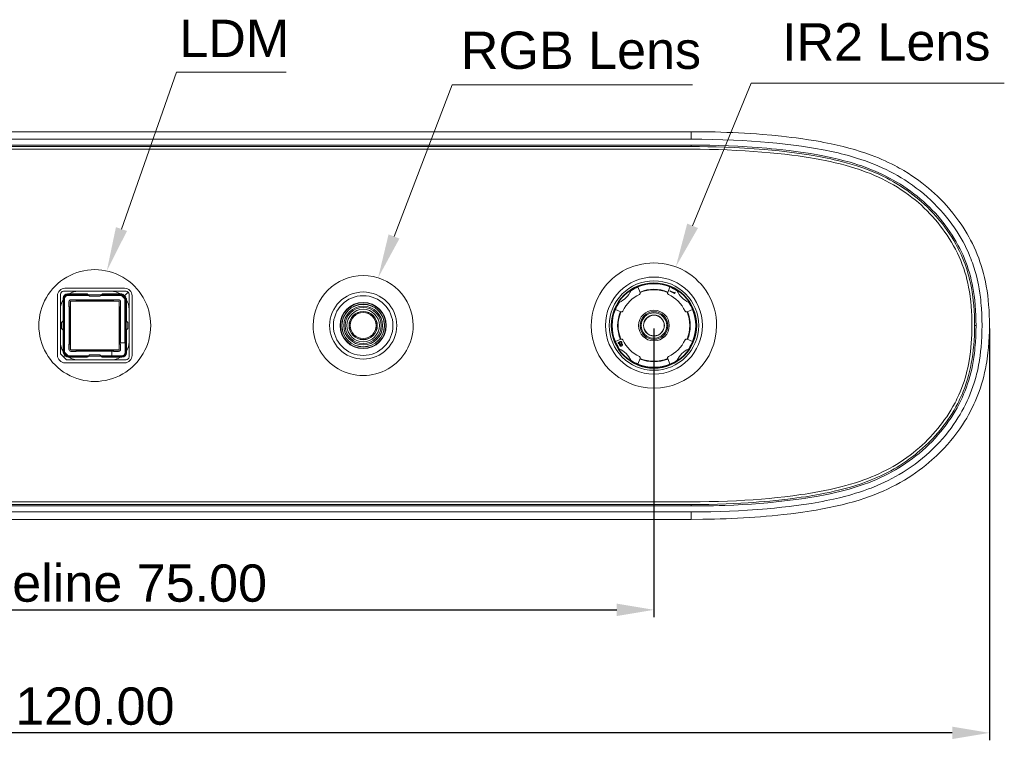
# Model space of a CAD drawing. Header units: millimetres. Extents: x 674 to 1144, y -380 to -42.
# Tile 4 of 12: x 832 to 898, y -217 to -169. Entities that reach past the tile are written whole.
import ezdxf

# ---------------------------------------------------------------- set-up
doc = ezdxf.new("R2010")
doc.units = ezdxf.units.MM
doc.header["$LTSCALE"] = 0.3
doc.layers.get('0').update_dxf_attribs({"lineweight": 13})
doc.layers.add('02-细线', color=4, linetype='Continuous', lineweight=13)
doc.styles.add('HANA', font='arial.ttf')
doc.dimstyles.new('HANA$0', dxfattribs={"dimtxt": 2.5, "dimasz": 2.5, "dimexe": 0.5, "dimexo": 0.2, "dimgap": 0.5, "dimtad": 1, "dimzin": 1, "dimdsep": 46, "dimtxsty": 'HANA', "dimcen": 0, "dimclrd": 3, "dimclre": 3, "dimclrt": 7, "dimadec": 0, "dimazin": 0, "dimtfac": 1, "dimtmove": 0, "dimatfit": 3, "dimfxl": 0, "dimtzin": 0, "dimarcsym": 0})

# ---------------------------------------------------------------- blocks, each defined once
blk = doc.blocks.new('*D178')
at = {"layer": '02-细线', "color": 3, "lineweight": -2, "ltscale": 0.3, "transparency": 16777216}
for p, q in [((896.721, -189.826), (896.721, -217.439)), ((776.735, -190.513), (776.735, -217.439)), ((894.221, -216.939), (779.235, -216.939))]:
    blk.add_line(p, q, dxfattribs=at)
at = {"layer": '02-细线', "color": 3, "ltscale": 0.3, "transparency": 16777216}
for points in [[(779.235, -216.523), (779.235, -217.356), (776.735, -216.939)], [(894.221, -216.523), (894.221, -217.356), (896.721, -216.939)]]:
    blk.add_solid(points, dxfattribs=at)
at = {"layer": 'Defpoints', "color": 0, "ltscale": 0.3, "transparency": 16777216}
for p in [(896.721, -189.626), (776.735, -190.313), (776.735, -216.939)]:
    blk.add_point(p, dxfattribs=at)
at = {"layer": '02-细线', "color": 7, "ltscale": 0.3, "transparency": 16777216, "insert": (836.728, -215.163), "char_height": 2.5, "attachment_point": 5, "style": 'HANA'}
blk.add_mtext('120.00', dxfattribs=at)
blk = doc.blocks.new('*D181')
at = {"layer": '02-细线', "color": 3, "lineweight": -2, "ltscale": 0.3, "transparency": 16777216}
for p, q in [((799.221, -189.826), (799.221, -209.191)), ((874.221, -189.826), (874.221, -209.191)), ((801.721, -208.691), (871.721, -208.691))]:
    blk.add_line(p, q, dxfattribs=at)
at = {"layer": '02-细线', "color": 3, "ltscale": 0.3, "transparency": 16777216}
for points in [[(801.721, -208.274), (801.721, -209.107), (799.221, -208.691)], [(871.721, -208.274), (871.721, -209.107), (874.221, -208.691)]]:
    blk.add_solid(points, dxfattribs=at)
at = {"layer": 'Defpoints', "color": 0, "ltscale": 0.3, "transparency": 16777216}
for p in [(799.221, -189.626), (874.221, -189.626), (874.221, -208.691)]:
    blk.add_point(p, dxfattribs=at)
at = {"layer": '02-细线', "color": 7, "ltscale": 0.3, "transparency": 16777216, "insert": (836.721, -206.914), "char_height": 2.5, "attachment_point": 5, "style": 'HANA'}
blk.add_mtext('Baseline 75.00', dxfattribs=at)

msp = doc.modelspace()

# ---------------------------------------------------------------- linework, layer by layer
at = {"color": 7, "lineweight": 13}
for p, q in [((876.721, -176.626), (796.721, -176.626)), ((876.721, -177.126), (796.721, -177.126)), ((796.721, -177.526), (876.721, -177.526)), ((796.721, -177.626), (876.721, -177.626)), ((796.721, -177.806), (876.721, -177.806)), ((876.721, -201.446), (796.721, -201.446)), ((876.721, -201.626), (796.721, -201.626)), ((876.721, -201.726), (796.721, -201.726)), ((796.721, -202.126), (876.721, -202.126)), ((796.721, -202.626), (876.721, -202.626))]:
    msp.add_line(p, q, dxfattribs=at)
at = {"color": 7, "lineweight": 13, "ltscale": 0.0125}
for p, q in [((876.721, -177.126), (876.721, -176.626)), ((876.721, -202.126), (876.721, -202.626))]:
    msp.add_line(p, q, dxfattribs=at)
at = {"color": 7, "lineweight": 13, "ltscale": 0.0025}
for p, q in [((876.721, -177.526), (876.721, -177.626)), ((895.821, -189.626), (895.721, -189.626)), ((876.721, -201.726), (876.721, -201.626))]:
    msp.add_line(p, q, dxfattribs=at)
at = {"color": 7, "lineweight": 13, "ltscale": 0.018483}
for p, q in [((834.621, -187.326), (835.36, -187.326)), ((838.821, -191.926), (838.082, -191.926))]:
    msp.add_line(p, q, dxfattribs=at)
at = {"color": 7, "lineweight": 13, "ltscale": 0.1}
for p, q in [((838.721, -187.126), (834.721, -187.126)), ((834.721, -192.126), (838.721, -192.126))]:
    msp.add_line(p, q, dxfattribs=at)
at = {"color": 7, "lineweight": 13, "ltscale": 0.03313}
for p, q in [((836.221, -187.501), (834.896, -187.501)), ((837.221, -191.751), (838.546, -191.751))]:
    msp.add_line(p, q, dxfattribs=at)
at = {"color": 7, "lineweight": 13, "ltscale": 0.001294}
for p, q in [((834.896, -187.501), (834.932, -187.538)), ((834.633, -187.837), (834.596, -187.801)), ((838.809, -191.415), (838.846, -191.451)), ((838.546, -191.751), (838.51, -191.714))]:
    msp.add_line(p, q, dxfattribs=at)
at = {"color": 7, "lineweight": 13, "ltscale": 0.006495}
msp.add_line((835.62, -187.326), (835.36, -187.326), dxfattribs=at)
at = {"color": 7, "lineweight": 13, "ltscale": 0.055}
for p, q in [((835.621, -187.326), (837.821, -187.326)), ((834.421, -190.726), (834.421, -188.526)), ((839.021, -188.526), (839.021, -190.726)), ((837.821, -191.926), (835.621, -191.926))]:
    msp.add_line(p, q, dxfattribs=at)
at = {"color": 7, "lineweight": 13, "ltscale": 0.001298}
for p, q in [((836.221, -187.501), (836.258, -187.538)), ((837.184, -187.538), (837.221, -187.501)), ((836.258, -191.714), (836.221, -191.751)), ((837.221, -191.751), (837.184, -191.714))]:
    msp.add_line(p, q, dxfattribs=at)
at = {"color": 7, "lineweight": 13, "ltscale": 0.032125}
for p, q in [((838.506, -187.501), (837.221, -187.501)), ((834.936, -191.751), (836.221, -191.751))]:
    msp.add_line(p, q, dxfattribs=at)
at = {"color": 7, "lineweight": 13, "ltscale": 0.025}
for p, q in [((837.821, -187.326), (838.821, -187.326)), ((839.021, -187.526), (839.021, -188.526))]:
    msp.add_line(p, q, dxfattribs=at)
at = {"color": 7, "lineweight": 13, "ltscale": 0.002}
for p, q in [((838.563, -187.557), (838.506, -187.501)), ((834.596, -191.411), (834.653, -191.467))]:
    msp.add_line(p, q, dxfattribs=at)
at = {"color": 7, "lineweight": 13, "ltscale": 0.000917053}
for p, q in [((838.506, -187.501), (838.506, -187.538)), ((834.936, -191.751), (834.936, -191.714))]:
    msp.add_line(p, q, dxfattribs=at)
at = {"color": 7, "lineweight": 13, "ltscale": 0.001621}
for p, q in [((838.598, -187.522), (838.552, -187.568)), ((838.764, -187.78), (838.81, -187.734)), ((834.663, -191.457), (834.617, -191.503))]:
    msp.add_line(p, q, dxfattribs=at)
at = {"color": 7, "lineweight": 13, "ltscale": 0.0075}
for p, q in [((838.81, -187.734), (838.598, -187.522)), ((838.552, -187.568), (838.764, -187.78)), ((834.875, -191.669), (834.663, -191.457)), ((834.617, -191.503), (834.83, -191.715))]:
    msp.add_line(p, q, dxfattribs=at)
at = {"color": 7, "lineweight": 13, "ltscale": 0.008877}
msp.add_line((838.712, -187.635), (838.963, -187.384), dxfattribs=at)
at = {"color": 7, "lineweight": 13, "ltscale": 0.009927}
for p, q in [((873.15, -187.039), (873.302, -187.406)), ((875.141, -187.406), (875.293, -187.039)), ((872.001, -188.706), (871.634, -188.554)), ((876.808, -188.554), (876.441, -188.706)), ((871.634, -190.697), (872.001, -190.545)), ((876.441, -190.545), (876.808, -190.697)), ((873.302, -191.846), (873.15, -192.213)), ((875.293, -192.213), (875.141, -191.846))]:
    msp.add_line(p, q, dxfattribs=at)
at = {"color": 7, "lineweight": 13, "ltscale": 7.28318e-05}
for p, q in [((873.302, -187.406), (873.303, -187.409)), ((875.141, -191.846), (875.14, -191.843))]:
    msp.add_line(p, q, dxfattribs=at)
at = {"color": 7, "lineweight": 13, "ltscale": 5.12931e-05}
for p, q in [((873.304, -187.41), (873.303, -187.409)), ((875.14, -187.409), (875.139, -187.41)), ((873.303, -191.843), (873.304, -191.841)), ((875.139, -191.841), (875.14, -191.843))]:
    msp.add_line(p, q, dxfattribs=at)
at = {"color": 7, "lineweight": 13, "ltscale": 7.35356e-05}
for p, q in [((875.14, -187.409), (875.141, -187.406)), ((872.004, -188.707), (872.001, -188.706)), ((876.441, -188.706), (876.438, -188.707)), ((872.001, -190.545), (872.004, -190.544)), ((873.303, -191.843), (873.302, -191.846))]:
    msp.add_line(p, q, dxfattribs=at)
at = {"color": 7, "lineweight": 13, "ltscale": 0.000864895}
msp.add_line((875.291, -187.331), (875.306, -187.3), dxfattribs=at)
at = {"color": 7, "lineweight": 13, "ltscale": 0.008712}
msp.add_line((875.607, -187.479), (875.291, -187.331), dxfattribs=at)
at = {"color": 7, "lineweight": 13, "ltscale": 0.007859}
msp.add_line((875.306, -187.3), (875.591, -187.433), dxfattribs=at)
at = {"color": 7, "lineweight": 13, "ltscale": 0.001369}
msp.add_line((875.591, -187.433), (875.614, -187.383), dxfattribs=at)
at = {"color": 7, "lineweight": 13, "ltscale": 0.001712}
msp.add_line((875.636, -187.417), (875.607, -187.479), dxfattribs=at)
at = {"color": 7, "lineweight": 13, "ltscale": 0.001001}
msp.add_line((875.614, -187.383), (875.636, -187.417), dxfattribs=at)
at = {"color": 7, "lineweight": 13, "ltscale": 0.05}
for p, q in [((834.221, -187.626), (834.221, -189.626)), ((839.221, -189.626), (839.221, -187.626)), ((834.221, -189.626), (834.221, -191.626)), ((839.221, -191.626), (839.221, -189.626))]:
    msp.add_line(p, q, dxfattribs=at)
at = {"color": 7, "lineweight": 13, "ltscale": 0.018484}
msp.add_line((834.421, -188.265), (834.421, -187.526), dxfattribs=at)
at = {"color": 7, "lineweight": 13, "ltscale": 0.03813}
for p, q in [((834.596, -187.801), (834.596, -189.326)), ((838.846, -191.451), (838.846, -189.926))]:
    msp.add_line(p, q, dxfattribs=at)
at = {"color": 7, "lineweight": 13, "ltscale": 0.089366}
for p, q in [((834.633, -187.837), (834.633, -191.412)), ((838.809, -191.415), (838.809, -187.84))]:
    msp.add_line(p, q, dxfattribs=at)
at = {"color": 7, "lineweight": 13, "ltscale": 0.001622}
for p, q in [((834.633, -187.837), (834.698, -187.837)), ((834.932, -187.602), (834.932, -187.538))]:
    msp.add_line(p, q, dxfattribs=at)
at = {"color": 7, "lineweight": 13, "ltscale": 0.089342}
msp.add_line((834.698, -191.411), (834.698, -187.837), dxfattribs=at)
at = {"color": 7, "lineweight": 13, "ltscale": 0.033135}
for p, q in [((836.258, -187.538), (834.932, -187.538)), ((837.184, -191.714), (838.51, -191.714))]:
    msp.add_line(p, q, dxfattribs=at)
at = {"color": 7, "lineweight": 13, "ltscale": 0.034758}
msp.add_line((834.932, -187.602), (836.323, -187.602), dxfattribs=at)
at = {"color": 7, "lineweight": 13, "ltscale": 0.00823}
for p, q in [((834.986, -188.355), (834.986, -188.026)), ((835.121, -187.891), (835.45, -187.891)), ((837.992, -187.891), (838.321, -187.891)), ((838.456, -188.026), (838.456, -188.355)), ((834.986, -191.226), (834.986, -190.897)), ((835.45, -191.361), (835.121, -191.361))]:
    msp.add_line(p, q, dxfattribs=at)
at = {"color": 7, "lineweight": 13, "ltscale": 0.000252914}
for p, q in [((834.986, -188.026), (834.996, -188.026)), ((838.446, -188.026), (838.456, -188.026)), ((834.996, -191.226), (834.986, -191.226))]:
    msp.add_line(p, q, dxfattribs=at)
at = {"color": 7, "lineweight": 13, "ltscale": 0.008125}
for p, q in [((834.996, -188.351), (834.996, -188.026)), ((835.121, -187.901), (835.446, -187.901)), ((837.996, -187.901), (838.321, -187.901)), ((838.446, -188.026), (838.446, -188.351)), ((834.996, -191.226), (834.996, -190.901)), ((835.446, -191.351), (835.121, -191.351)), ((838.321, -191.351), (837.996, -191.351)), ((838.446, -190.901), (838.446, -191.226))]:
    msp.add_line(p, q, dxfattribs=at)
at = {"color": 7, "lineweight": 13, "ltscale": 0.08175}
for p, q in [((835.086, -191.261), (835.086, -187.991)), ((835.086, -187.991), (838.356, -187.991)), ((838.356, -187.991), (838.356, -191.261)), ((835.086, -191.261), (838.356, -191.261))]:
    msp.add_line(p, q, dxfattribs=at)
at = {"color": 7, "lineweight": 13, "ltscale": 0.000253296}
for p, q in [((835.121, -187.901), (835.121, -187.891)), ((838.321, -187.891), (838.321, -187.901)), ((835.121, -191.361), (835.121, -191.351))]:
    msp.add_line(p, q, dxfattribs=at)
at = {"color": 7, "lineweight": 13, "ltscale": 0.000274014}
for p, q in [((835.45, -187.891), (835.446, -187.901)), ((837.992, -187.891), (837.996, -187.901)), ((835.45, -191.361), (835.446, -191.351))]:
    msp.add_line(p, q, dxfattribs=at)
at = {"color": 7, "lineweight": 13, "ltscale": 0.001768}
for p, q in [((835.446, -187.901), (835.496, -187.951)), ((837.946, -187.951), (837.996, -187.901)), ((835.046, -188.401), (834.996, -188.351)), ((838.446, -188.351), (838.396, -188.401)), ((834.996, -190.901), (835.046, -190.851)), ((835.496, -191.301), (835.446, -191.351)), ((837.996, -191.351), (837.946, -191.301)), ((838.396, -190.851), (838.446, -190.901))]:
    msp.add_line(p, q, dxfattribs=at)
at = {"color": 7, "lineweight": 13, "ltscale": 0.000707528}
for p, q in [((835.45, -187.891), (835.47, -187.911)), ((837.972, -187.911), (837.992, -187.891)), ((835.006, -188.375), (834.986, -188.355)), ((838.456, -188.355), (838.436, -188.375)), ((834.986, -190.897), (835.006, -190.877)), ((835.47, -191.341), (835.45, -191.361)), ((838.435, -190.877), (838.455, -190.897))]:
    msp.add_line(p, q, dxfattribs=at)
at = {"color": 7, "lineweight": 13, "ltscale": 0.06254}
for p, q in [((835.47, -187.911), (837.972, -187.911)), ((835.006, -190.877), (835.006, -188.375))]:
    msp.add_line(p, q, dxfattribs=at)
at = {"color": 7, "lineweight": 13, "ltscale": 0.001079}
for p, q in [((835.47, -187.911), (835.5, -187.941)), ((837.942, -187.941), (837.973, -187.911)), ((835.037, -188.405), (835.006, -188.374)), ((838.436, -188.374), (838.406, -188.405)), ((835.006, -190.877), (835.037, -190.847)), ((835.5, -191.31), (835.47, -191.341)), ((837.973, -191.34), (837.943, -191.31)), ((838.405, -190.847), (838.435, -190.878))]:
    msp.add_line(p, q, dxfattribs=at)
at = {"color": 7, "lineweight": 13, "ltscale": 0.000260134}
for p, q in [((835.5, -187.941), (835.496, -187.951)), ((837.942, -187.941), (837.946, -187.951)), ((835.5, -191.31), (835.496, -191.301))]:
    msp.add_line(p, q, dxfattribs=at)
at = {"color": 7, "lineweight": 13, "ltscale": 0.002522}
for p, q in [((835.496, -187.951), (835.597, -187.951)), ((837.845, -187.951), (837.946, -187.951)), ((835.046, -188.502), (835.046, -188.401)), ((838.396, -188.401), (838.396, -188.502)), ((835.046, -190.851), (835.046, -190.75)), ((838.396, -190.75), (838.396, -190.851)), ((835.597, -191.301), (835.496, -191.301)), ((837.946, -191.301), (837.845, -191.301))]:
    msp.add_line(p, q, dxfattribs=at)
at = {"color": 7, "lineweight": 13, "ltscale": 0.061051}
msp.add_line((835.5, -187.941), (837.942, -187.941), dxfattribs=at)
at = {"color": 7, "lineweight": 13, "ltscale": 0.000999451}
for p, q in [((835.596, -187.991), (835.596, -187.951)), ((837.846, -187.951), (837.846, -187.991)), ((835.596, -191.301), (835.596, -191.261)), ((837.846, -191.261), (837.846, -191.301))]:
    msp.add_line(p, q, dxfattribs=at)
at = {"color": 7, "lineweight": 13, "ltscale": 3.10213e-05}
for p, q in [((835.597, -187.951), (835.598, -187.95)), ((837.844, -187.95), (837.845, -187.951)), ((835.598, -191.302), (835.597, -191.301)), ((837.845, -191.301), (837.844, -191.302))]:
    msp.add_line(p, q, dxfattribs=at)
at = {"color": 7, "lineweight": 13, "ltscale": 0.056163}
for p, q in [((837.844, -187.95), (835.598, -187.95)), ((835.045, -188.503), (835.045, -190.749)), ((838.397, -190.749), (838.397, -188.503)), ((835.598, -191.302), (837.844, -191.302))]:
    msp.add_line(p, q, dxfattribs=at)
at = {"color": 7, "lineweight": 13, "ltscale": 0.001022}
for p, q in [((835.598, -187.991), (835.598, -187.95)), ((837.844, -187.95), (837.844, -187.991)), ((835.045, -188.503), (835.086, -188.503)), ((838.356, -188.503), (838.397, -188.503)), ((835.086, -190.749), (835.045, -190.749)), ((838.397, -190.749), (838.356, -190.749)), ((835.598, -191.302), (835.598, -191.261)), ((837.844, -191.261), (837.844, -191.302))]:
    msp.add_line(p, q, dxfattribs=at)
at = {"color": 7, "lineweight": 13, "ltscale": 0.002294}
for p, q in [((836.323, -187.602), (836.258, -187.538)), ((837.184, -187.538), (837.12, -187.602)), ((836.258, -191.714), (836.323, -191.649)), ((837.12, -191.649), (837.184, -191.714))]:
    msp.add_line(p, q, dxfattribs=at)
at = {"color": 7, "lineweight": 13, "ltscale": 0.02125}
for p, q in [((836.296, -187.576), (837.146, -187.576)), ((837.146, -191.676), (836.296, -191.676))]:
    msp.add_line(p, q, dxfattribs=at)
at = {"color": 7, "lineweight": 13, "ltscale": 0.001711}
for p, q in [((836.371, -187.651), (836.323, -187.602)), ((837.12, -187.602), (837.071, -187.651)), ((836.323, -191.649), (836.371, -191.601)), ((837.071, -191.601), (837.12, -191.649))]:
    msp.add_line(p, q, dxfattribs=at)
at = {"color": 7, "lineweight": 13, "ltscale": 0.0175}
for p, q in [((837.071, -187.651), (836.371, -187.651)), ((836.371, -191.601), (837.071, -191.601))]:
    msp.add_line(p, q, dxfattribs=at)
at = {"color": 7, "lineweight": 13, "ltscale": 0.034665}
for p, q in [((837.12, -187.602), (838.506, -187.602)), ((836.323, -191.649), (834.936, -191.649))]:
    msp.add_line(p, q, dxfattribs=at)
at = {"color": 7, "lineweight": 13, "ltscale": 0.033043}
for p, q in [((838.506, -187.538), (837.184, -187.538)), ((834.936, -191.714), (836.258, -191.714))]:
    msp.add_line(p, q, dxfattribs=at)
at = {"color": 7, "lineweight": 13, "ltscale": 0.010698}
for p, q in [((838.506, -187.538), (838.809, -187.84)), ((834.936, -191.714), (834.634, -191.412))]:
    msp.add_line(p, q, dxfattribs=at)
at = {"color": 7, "lineweight": 13, "ltscale": 0.001623}
for p, q in [((838.506, -187.538), (838.506, -187.602)), ((834.936, -191.714), (834.936, -191.649))]:
    msp.add_line(p, q, dxfattribs=at)
at = {"color": 7, "lineweight": 13, "ltscale": 0.008429}
for p, q in [((838.745, -187.841), (838.506, -187.602)), ((834.698, -191.411), (834.936, -191.649))]:
    msp.add_line(p, q, dxfattribs=at)
at = {"color": 7, "lineweight": 13, "ltscale": 0.001605}
for p, q in [((838.745, -187.841), (838.809, -187.84)), ((834.698, -191.411), (834.634, -191.412))]:
    msp.add_line(p, q, dxfattribs=at)
at = {"color": 7, "lineweight": 13, "ltscale": 0.073375}
msp.add_line((838.745, -187.841), (838.745, -190.776), dxfattribs=at)
at = {"color": 7, "lineweight": 13, "ltscale": 0.002521}
msp.add_line((838.846, -187.841), (838.775, -187.77), dxfattribs=at)
at = {"color": 7, "lineweight": 13, "ltscale": 0.000935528}
for p, q in [((838.809, -187.84), (838.846, -187.841)), ((834.634, -191.412), (834.596, -191.411))]:
    msp.add_line(p, q, dxfattribs=at)
at = {"color": 7, "lineweight": 13, "ltscale": 0.037125}
for p, q in [((838.846, -189.326), (838.846, -187.841)), ((834.596, -189.926), (834.596, -191.411))]:
    msp.add_line(p, q, dxfattribs=at)
at = {"color": 7, "lineweight": 13, "ltscale": 0.006528}
msp.add_line((834.421, -188.265), (834.421, -188.526), dxfattribs=at)
at = {"color": 7, "lineweight": 13, "ltscale": 0.000273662}
for p, q in [((834.986, -188.355), (834.996, -188.351)), ((838.456, -188.355), (838.446, -188.351)), ((834.986, -190.897), (834.996, -190.901))]:
    msp.add_line(p, q, dxfattribs=at)
at = {"color": 7, "lineweight": 13, "ltscale": 0.000259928}
for p, q in [((835.037, -188.405), (835.046, -188.401)), ((838.406, -188.405), (838.396, -188.401)), ((835.037, -190.847), (835.046, -190.851))]:
    msp.add_line(p, q, dxfattribs=at)
at = {"color": 7, "lineweight": 13, "ltscale": 0.06105}
msp.add_line((835.037, -190.847), (835.037, -188.405), dxfattribs=at)
at = {"color": 7, "lineweight": 13, "ltscale": 3.04818e-05}
for p, q in [((835.045, -188.503), (835.046, -188.502)), ((838.396, -188.502), (838.397, -188.503)), ((835.046, -190.75), (835.045, -190.749)), ((838.397, -190.749), (838.396, -190.75))]:
    msp.add_line(p, q, dxfattribs=at)
at = {"color": 7, "lineweight": 13, "ltscale": 0.001}
for p, q in [((835.046, -188.501), (835.086, -188.501)), ((838.356, -188.501), (838.396, -188.501)), ((835.086, -190.751), (835.046, -190.751)), ((838.396, -190.751), (838.356, -190.751))]:
    msp.add_line(p, q, dxfattribs=at)
at = {"color": 7, "lineweight": 13, "ltscale": 0.059275}
for p, q in [((838.406, -188.405), (838.406, -190.776)), ((837.871, -191.31), (835.5, -191.31))]:
    msp.add_line(p, q, dxfattribs=at)
at = {"color": 7, "lineweight": 13, "ltscale": 0.06002}
for p, q in [((838.436, -188.375), (838.436, -190.776)), ((837.871, -191.341), (835.47, -191.341))]:
    msp.add_line(p, q, dxfattribs=at)
at = {"color": 7, "lineweight": 13, "ltscale": 5.10029e-05}
for p, q in [((872.004, -188.707), (872.006, -188.708)), ((876.438, -190.544), (876.437, -190.544))]:
    msp.add_line(p, q, dxfattribs=at)
at = {"color": 7, "lineweight": 13, "ltscale": 5.68121e-05}
for p, q in [((876.436, -188.708), (876.438, -188.707)), ((872.006, -190.543), (872.004, -190.544))]:
    msp.add_line(p, q, dxfattribs=at)
at = {"color": 7, "lineweight": 13, "ltscale": 0.003938}
for p, q in [((834.608, -189.314), (834.496, -189.426)), ((838.835, -189.314), (838.946, -189.426)), ((834.608, -189.937), (834.496, -189.826)), ((838.835, -189.937), (838.946, -189.826))]:
    msp.add_line(p, q, dxfattribs=at)
at = {"color": 7, "lineweight": 13, "ltscale": 0.010001}
for p, q in [((834.496, -189.826), (834.496, -189.426)), ((838.946, -189.826), (838.946, -189.426))]:
    msp.add_line(p, q, dxfattribs=at)
at = {"color": 7, "lineweight": 13, "ltscale": 0.015569}
for p, q in [((834.608, -189.314), (834.608, -189.937)), ((838.835, -189.314), (838.835, -189.937))]:
    msp.add_line(p, q, dxfattribs=at)
at = {"color": 7, "lineweight": 13, "ltscale": 0.004557}
msp.add_line((834.421, -190.726), (834.421, -190.908), dxfattribs=at)
at = {"color": 7, "lineweight": 13, "ltscale": 0.001785}
for p, q in [((838.405, -190.776), (838.405, -190.847)), ((837.943, -191.31), (837.871, -191.31))]:
    msp.add_line(p, q, dxfattribs=at)
at = {"color": 7, "lineweight": 13, "ltscale": 0.000762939}
for p, q in [((838.436, -190.776), (838.406, -190.776)), ((837.871, -191.31), (837.871, -191.341))]:
    msp.add_line(p, q, dxfattribs=at)
at = {"color": 7, "lineweight": 13, "ltscale": 0.002529}
msp.add_line((838.435, -190.776), (838.435, -190.877), dxfattribs=at)
at = {"color": 7, "lineweight": 13, "ltscale": 0.007707}
for p, q in [((838.436, -190.776), (838.745, -190.776)), ((837.871, -191.649), (837.871, -191.341))]:
    msp.add_line(p, q, dxfattribs=at)
at = {"color": 7, "lineweight": 13, "ltscale": 0.000406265}
msp.add_line((838.761, -190.776), (838.745, -190.776), dxfattribs=at)
at = {"color": 7, "lineweight": 13, "ltscale": 0.015968}
for p, q in [((838.761, -191.415), (838.761, -190.776)), ((837.871, -191.665), (838.51, -191.665))]:
    msp.add_line(p, q, dxfattribs=at)
at = {"color": 7, "lineweight": 13, "ltscale": 0.024897}
msp.add_line((839.021, -190.73), (839.021, -191.726), dxfattribs=at)
at = {"color": 7, "lineweight": 13, "ltscale": 0.004382}
msp.add_line((871.933, -190.965), (871.859, -190.807), dxfattribs=at)
at = {"color": 7, "lineweight": 13, "ltscale": 0.002616}
msp.add_line((871.9, -190.803), (871.944, -190.898), dxfattribs=at)
at = {"color": 7, "lineweight": 13, "ltscale": 7.32462e-05}
msp.add_line((876.438, -190.544), (876.441, -190.545), dxfattribs=at)
at = {"color": 7, "lineweight": 13, "ltscale": 0.001303}
msp.add_line((834.421, -190.908), (834.443, -190.955), dxfattribs=at)
at = {"color": 7, "lineweight": 13, "ltscale": 0.015448}
for p, q in [((834.421, -191.526), (834.421, -190.908)), ((835.439, -191.926), (834.821, -191.926))]:
    msp.add_line(p, q, dxfattribs=at)
at = {"color": 7, "lineweight": 13, "ltscale": 0.00253}
msp.add_line((837.972, -191.34), (837.871, -191.34), dxfattribs=at)
at = {"color": 7, "lineweight": 13, "ltscale": 0.000236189}
msp.add_line((837.943, -191.31), (837.946, -191.301), dxfattribs=at)
at = {"color": 7, "lineweight": 13, "ltscale": 0.000706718}
msp.add_line((837.992, -191.36), (837.972, -191.34), dxfattribs=at)
at = {"color": 7, "lineweight": 13, "ltscale": 0.000250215}
msp.add_line((837.992, -191.36), (837.996, -191.351), dxfattribs=at)
at = {"color": 7, "lineweight": 13, "ltscale": 0.008221}
for p, q in [((837.992, -191.36), (838.321, -191.36)), ((838.455, -191.226), (838.455, -190.897))]:
    msp.add_line(p, q, dxfattribs=at)
at = {"color": 7, "lineweight": 13, "ltscale": 0.000231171}
for p, q in [((838.321, -191.351), (838.321, -191.36)), ((838.455, -191.226), (838.446, -191.226))]:
    msp.add_line(p, q, dxfattribs=at)
at = {"color": 7, "lineweight": 13, "ltscale": 0.000236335}
msp.add_line((838.405, -190.847), (838.396, -190.851), dxfattribs=at)
at = {"color": 7, "lineweight": 13, "ltscale": 0.00025007}
msp.add_line((838.455, -190.897), (838.446, -190.901), dxfattribs=at)
at = {"color": 7, "lineweight": 13, "ltscale": 0.001216}
for p, q in [((838.809, -191.415), (838.761, -191.415)), ((838.51, -191.665), (838.51, -191.714))]:
    msp.add_line(p, q, dxfattribs=at)
at = {"color": 7, "lineweight": 13, "ltscale": 0.000648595}
msp.add_line((838.959, -191.108), (838.971, -191.085), dxfattribs=at)
at = {"color": 7, "lineweight": 13, "ltscale": 0.000469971}
msp.add_line((838.971, -191.085), (838.971, -191.067), dxfattribs=at)
at = {"color": 7, "lineweight": 13, "ltscale": 0.000348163}
msp.add_line((871.836, -190.828), (871.822, -190.829), dxfattribs=at)
at = {"color": 7, "lineweight": 13, "ltscale": 0.001127}
msp.add_line((871.953, -190.917), (871.972, -190.958), dxfattribs=at)
at = {"color": 7, "lineweight": 13, "ltscale": 0.007071}
for p, q in [((834.621, -191.726), (834.421, -191.526)), ((834.821, -191.926), (834.621, -191.726))]:
    msp.add_line(p, q, dxfattribs=at)
at = {"color": 7, "lineweight": 13, "ltscale": 0.003877}
msp.add_line((834.621, -191.726), (834.731, -191.616), dxfattribs=at)
at = {"color": 7, "lineweight": 13, "ltscale": 0.00162}
msp.add_line((834.83, -191.715), (834.875, -191.669), dxfattribs=at)
at = {"color": 7, "lineweight": 13, "ltscale": 0.00252}
msp.add_line((834.865, -191.68), (834.936, -191.751), dxfattribs=at)
at = {"color": 7, "lineweight": 13, "ltscale": 0.001282}
msp.add_line((835.393, -191.904), (835.439, -191.926), dxfattribs=at)
at = {"color": 7, "lineweight": 13, "ltscale": 0.004552}
msp.add_line((835.439, -191.926), (835.621, -191.926), dxfattribs=at)
at = {"color": 7, "lineweight": 13, "ltscale": 0.01879}
msp.add_line((837.871, -191.649), (837.12, -191.649), dxfattribs=at)
at = {"color": 7, "lineweight": 13, "ltscale": 0.006398}
msp.add_line((837.826, -191.926), (838.082, -191.926), dxfattribs=at)
at = {"color": 7, "lineweight": 13, "ltscale": 0.000405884}
msp.add_line((837.871, -191.649), (837.871, -191.665), dxfattribs=at)
at = {"color": 3, "lineweight": 13}
for points in [[(838.511, -183.156), (842.192, -172.626), (849.565, -172.626)], [(856.789, -183.653), (860.696, -173.491), (876.807, -173.491)], [(876.814, -182.937), (880.738, -173.362), (897.717, -173.362)]]:
    msp.add_lwpolyline(points, dxfattribs=at)
at = {"color": 7, "lineweight": 13}
for points in [[(896.721, -189.626), (896.718, -189.278), (896.708, -188.931), (896.691, -188.586), (896.667, -188.245), (896.637, -187.924), (896.601, -187.607), (896.557, -187.293), (896.505, -186.979), (896.45, -186.694), (896.39, -186.415), (896.324, -186.147), (896.253, -185.886), (896.167, -185.603), (896.084, -185.353), (895.998, -185.113), (895.898, -184.854), (895.798, -184.615), (895.689, -184.371), (895.574, -184.132), (895.454, -183.896), (895.337, -183.681), (895.215, -183.466), (895.087, -183.253), (894.953, -183.04), (894.813, -182.83), (894.668, -182.62), (894.476, -182.358), (894.275, -182.1), (894.067, -181.847), (893.852, -181.6), (893.628, -181.358), (893.433, -181.156), (893.234, -180.96), (893.037, -180.774), (892.844, -180.6), (892.631, -180.416), (892.418, -180.24), (892.197, -180.066), (891.985, -179.907), (891.761, -179.746), (891.526, -179.584), (891.262, -179.413), (890.977, -179.237), (890.827, -179.149), (890.675, -179.063), (890.523, -178.979), (890.372, -178.899), (890.152, -178.786), (889.938, -178.682), (889.723, -178.581), (889.505, -178.484), (889.271, -178.385), (889.033, -178.29), (888.793, -178.199), (888.612, -178.133), (888.429, -178.069), (888.059, -177.947), (887.678, -177.831), (887.292, -177.722), (886.902, -177.621), (886.508, -177.527), (886.11, -177.439), (885.865, -177.389), (885.62, -177.341), (885.36, -177.293), (885.099, -177.247), (884.585, -177.164), (884.067, -177.088), (883.755, -177.047), (883.442, -177.007), (883.112, -176.968), (882.781, -176.932), (882.133, -176.867), (881.484, -176.811), (881.089, -176.781), (880.693, -176.754), (880.297, -176.729), (879.9, -176.707), (879.503, -176.688), (879.108, -176.672), (878.715, -176.658), (878.326, -176.647), (877.783, -176.635), (877.248, -176.628), (876.721, -176.626)], [(896.221, -189.626), (896.217, -189.245), (896.204, -188.862), (896.182, -188.479), (896.167, -188.287), (896.15, -188.095), (896.132, -187.909), (896.111, -187.725), (896.074, -187.445), (896.032, -187.172), (895.983, -186.902), (895.941, -186.696), (895.895, -186.493), (895.846, -186.293), (895.807, -186.145), (895.765, -185.999), (895.676, -185.709), (895.579, -185.422), (895.526, -185.278), (895.471, -185.134), (895.414, -184.992), (895.355, -184.851), (895.262, -184.64), (895.164, -184.431), (895.061, -184.224), (894.952, -184.018), (894.824, -183.788), (894.689, -183.56), (894.547, -183.334), (894.381, -183.083), (894.206, -182.835), (894.024, -182.591), (893.835, -182.351), (893.638, -182.115), (893.434, -181.884), (893.223, -181.657), (893.005, -181.435), (892.779, -181.217), (892.547, -181.005), (892.31, -180.799), (892.066, -180.599), (891.816, -180.405), (891.561, -180.217), (891.301, -180.035), (891.035, -179.861), (890.795, -179.711), (890.551, -179.567), (890.303, -179.429), (890.051, -179.295), (889.795, -179.168), (889.534, -179.045), (889.286, -178.935), (889.035, -178.829), (888.78, -178.728), (888.521, -178.631), (888.346, -178.569), (888.169, -178.508), (887.81, -178.392), (887.539, -178.311), (887.264, -178.233), (886.986, -178.158), (886.776, -178.105), (886.564, -178.053), (886.136, -177.956), (885.702, -177.866), (885.442, -177.817), (885.181, -177.769), (884.914, -177.723), (884.646, -177.68), (884.112, -177.6), (883.57, -177.527), (883.021, -177.461), (882.473, -177.402), (881.92, -177.349), (881.362, -177.302), (880.763, -177.259), (880.162, -177.222), (879.553, -177.191), (878.847, -177.163), (878.139, -177.143), (877.429, -177.13), (876.721, -177.126)], [(876.721, -177.526), (877.341, -177.529), (877.961, -177.539), (878.582, -177.555), (879.21, -177.577), (879.843, -177.606), (880.463, -177.641), (881.133, -177.686), (881.79, -177.739), (882.114, -177.769), (882.437, -177.801), (882.866, -177.846), (883.295, -177.896), (883.723, -177.95), (884.224, -178.02), (884.72, -178.097), (884.967, -178.138), (885.212, -178.181), (885.536, -178.242), (885.858, -178.306), (886.177, -178.375), (886.584, -178.469), (886.985, -178.572), (887.184, -178.626), (887.381, -178.681), (887.641, -178.759), (887.897, -178.84), (888.151, -178.924), (888.32, -178.984), (888.489, -179.045), (888.656, -179.109), (888.821, -179.174), (889.066, -179.275), (889.307, -179.381), (889.544, -179.49), (889.776, -179.604), (890.025, -179.733), (890.27, -179.867), (890.511, -180.007), (890.748, -180.152), (890.981, -180.302), (891.21, -180.458), (891.435, -180.619), (891.656, -180.785), (891.873, -180.956), (892.085, -181.132), (892.292, -181.313), (892.495, -181.499), (892.692, -181.688), (892.883, -181.881), (893.07, -182.079), (893.251, -182.28), (893.427, -182.485), (893.597, -182.694), (893.76, -182.906), (893.918, -183.121), (894.07, -183.338), (894.215, -183.558), (894.354, -183.78), (894.486, -184.004), (894.611, -184.229), (894.73, -184.456), (894.842, -184.684), (894.947, -184.912), (895.045, -185.143), (895.137, -185.375), (895.222, -185.609), (895.302, -185.845), (895.376, -186.085), (895.443, -186.326), (895.505, -186.57), (895.56, -186.818), (895.611, -187.076), (895.656, -187.339), (895.695, -187.606), (895.715, -187.77), (895.734, -187.935), (895.766, -188.27), (895.79, -188.608), (895.807, -188.948), (895.818, -189.288), (895.821, -189.626)], [(876.721, -177.626), (877.271, -177.628), (877.83, -177.636), (878.396, -177.649), (878.968, -177.667), (879.631, -177.695), (880.292, -177.731), (880.951, -177.773), (881.608, -177.825), (882.116, -177.87), (882.623, -177.921), (883.132, -177.978), (883.64, -178.04), (884.143, -178.109), (884.64, -178.185), (884.897, -178.227), (885.153, -178.272), (885.385, -178.315), (885.617, -178.359), (885.847, -178.406), (886.076, -178.455), (886.303, -178.506), (886.528, -178.559), (886.863, -178.643), (887.193, -178.732), (887.517, -178.826), (887.836, -178.925), (888.154, -179.031), (888.467, -179.144), (888.749, -179.253), (889.026, -179.367), (889.297, -179.486), (889.563, -179.61), (889.806, -179.731), (890.045, -179.857), (890.281, -179.988), (890.512, -180.124), (890.74, -180.265), (890.961, -180.409), (891.174, -180.555), (891.379, -180.702), (891.586, -180.857), (891.786, -181.015), (891.981, -181.176), (892.172, -181.34), (892.36, -181.51), (892.558, -181.697), (892.755, -181.892), (892.951, -182.097), (893.144, -182.31), (893.267, -182.451), (893.387, -182.594), (893.561, -182.81), (893.729, -183.03), (893.89, -183.254), (894.044, -183.48), (894.192, -183.709), (894.328, -183.932), (894.459, -184.16), (894.587, -184.397), (894.705, -184.629), (894.814, -184.862), (894.915, -185.09), (895.007, -185.316), (895.084, -185.518), (895.154, -185.718), (895.22, -185.917), (895.281, -186.117), (895.338, -186.323), (895.393, -186.536), (895.445, -186.76), (895.491, -186.985), (895.534, -187.217), (895.56, -187.378), (895.585, -187.543), (895.61, -187.73), (895.634, -187.932), (895.653, -188.121), (895.668, -188.291), (895.692, -188.621), (895.708, -188.953), (895.718, -189.289), (895.721, -189.626)], [(876.721, -177.806), (877.329, -177.809), (877.937, -177.817), (878.542, -177.832), (879.139, -177.853), (879.735, -177.881), (880.33, -177.914), (880.895, -177.951), (881.457, -177.994), (882.02, -178.043), (882.505, -178.09), (882.991, -178.143), (883.477, -178.201), (883.885, -178.255), (884.296, -178.314), (884.709, -178.379), (884.97, -178.423), (885.233, -178.47), (885.462, -178.513), (885.693, -178.558), (886.029, -178.629), (886.365, -178.705), (886.702, -178.787), (887.054, -178.879), (887.406, -178.98), (887.757, -179.088), (887.933, -179.146), (888.11, -179.207), (888.283, -179.269), (888.456, -179.333), (888.733, -179.441), (889.007, -179.555), (889.276, -179.675), (889.53, -179.795), (889.78, -179.921), (890.022, -180.049), (890.292, -180.201), (890.554, -180.358), (890.807, -180.52), (891.052, -180.685), (891.288, -180.855), (891.517, -181.029), (891.738, -181.206), (891.952, -181.386), (892.153, -181.564), (892.349, -181.746), (892.54, -181.933), (892.728, -182.126), (892.911, -182.323), (893.089, -182.524), (893.26, -182.727), (893.424, -182.932), (893.582, -183.141), (893.737, -183.356), (893.886, -183.573), (894.029, -183.793), (894.174, -184.03), (894.313, -184.27), (894.445, -184.515), (894.57, -184.762), (894.688, -185.014), (894.798, -185.27), (894.901, -185.529), (894.995, -185.791), (895.075, -186.037), (895.148, -186.286), (895.213, -186.537), (895.273, -186.79), (895.325, -187.044), (895.363, -187.257), (895.398, -187.471), (895.428, -187.686), (895.447, -187.847), (895.465, -188.009), (895.494, -188.329), (895.516, -188.653), (895.531, -188.979), (895.539, -189.304), (895.541, -189.628)], [(876.721, -202.126), (877.372, -202.123), (878.025, -202.113), (878.677, -202.096), (879.282, -202.075), (879.891, -202.048), (880.488, -202.014), (881.162, -201.968), (881.494, -201.942), (881.822, -201.914), (882.31, -201.867), (882.795, -201.816), (883.28, -201.76), (883.764, -201.698), (884.272, -201.627), (884.776, -201.549), (885.274, -201.463), (885.524, -201.417), (885.773, -201.369), (886.013, -201.319), (886.252, -201.268), (886.668, -201.171), (887.078, -201.067), (887.281, -201.012), (887.482, -200.955), (887.747, -200.876), (888.009, -200.794), (888.268, -200.708), (888.613, -200.585), (888.783, -200.521), (888.952, -200.455), (889.201, -200.353), (889.446, -200.247), (889.688, -200.136), (889.924, -200.021), (890.177, -199.892), (890.426, -199.757), (890.67, -199.617), (890.943, -199.451), (891.211, -199.279), (891.474, -199.1), (891.731, -198.915), (891.983, -198.723), (892.229, -198.525), (892.469, -198.322), (892.703, -198.112), (892.93, -197.898), (893.149, -197.679), (893.362, -197.455), (893.568, -197.226), (893.767, -196.993), (893.958, -196.755), (894.142, -196.513), (894.318, -196.268), (894.467, -196.048), (894.611, -195.825), (894.748, -195.599), (894.878, -195.373), (895.001, -195.144), (895.119, -194.913), (895.23, -194.68), (895.334, -194.445), (895.432, -194.208), (895.524, -193.968), (895.611, -193.724), (895.692, -193.477), (895.737, -193.328), (895.781, -193.179), (895.821, -193.03), (895.86, -192.879), (895.909, -192.675), (895.954, -192.468), (895.995, -192.258), (896.024, -192.098), (896.05, -191.937), (896.091, -191.654), (896.126, -191.364), (896.156, -191.074), (896.184, -190.713), (896.205, -190.35), (896.217, -189.987), (896.221, -189.626)], [(895.821, -189.626), (895.817, -189.999), (895.804, -190.373), (895.782, -190.747), (895.767, -190.933), (895.751, -191.119), (895.732, -191.303), (895.711, -191.486), (895.674, -191.761), (895.631, -192.031), (895.582, -192.296), (895.529, -192.551), (895.469, -192.801), (895.404, -193.046), (895.334, -193.287), (895.257, -193.526), (895.175, -193.763), (895.086, -193.998), (894.991, -194.232), (894.889, -194.463), (894.782, -194.691), (894.668, -194.918), (894.548, -195.142), (894.42, -195.366), (894.286, -195.588), (894.146, -195.807), (893.985, -196.045), (893.817, -196.279), (893.641, -196.51), (893.459, -196.736), (893.27, -196.959), (893.074, -197.177), (892.872, -197.391), (892.663, -197.6), (892.447, -197.804), (892.226, -198.003), (891.999, -198.197), (891.785, -198.371), (891.567, -198.539), (891.344, -198.703), (891.117, -198.861), (890.886, -199.014), (890.651, -199.162), (890.411, -199.306), (890.167, -199.443), (889.919, -199.575), (889.667, -199.702), (889.411, -199.824), (889.15, -199.94), (888.878, -200.054), (888.6, -200.163), (888.318, -200.267), (887.987, -200.381), (887.648, -200.489), (887.304, -200.59), (886.954, -200.686), (886.6, -200.776), (886.377, -200.829), (886.153, -200.88), (885.925, -200.929), (885.695, -200.976), (885.236, -201.064), (884.962, -201.112), (884.686, -201.158), (884.405, -201.202), (884.122, -201.244), (883.556, -201.321), (882.985, -201.391), (882.409, -201.455), (881.863, -201.508), (881.312, -201.555), (880.757, -201.596), (880.167, -201.633), (879.576, -201.663), (878.976, -201.687), (878.601, -201.699), (878.225, -201.708), (877.473, -201.721), (876.721, -201.726)], [(876.721, -202.626), (877.499, -202.621), (878.276, -202.608), (878.664, -202.598), (879.053, -202.585), (879.443, -202.569), (879.833, -202.551), (880.221, -202.531), (880.606, -202.508), (880.99, -202.481), (881.374, -202.452), (881.757, -202.42), (882.139, -202.385), (882.52, -202.348), (882.899, -202.307), (883.398, -202.249), (883.898, -202.185), (884.2, -202.143), (884.503, -202.098), (884.796, -202.052), (885.089, -202.004), (885.532, -201.925), (885.972, -201.838), (886.407, -201.745), (886.838, -201.644), (887.222, -201.546), (887.602, -201.441), (887.98, -201.328), (888.353, -201.207), (888.676, -201.095), (888.991, -200.977), (889.301, -200.853), (889.602, -200.725), (889.894, -200.592), (890.179, -200.453), (890.46, -200.308), (890.737, -200.156), (891.013, -199.995), (891.263, -199.841), (891.511, -199.68), (891.758, -199.512), (892.005, -199.334), (892.226, -199.168), (892.445, -198.995), (892.658, -198.818), (892.865, -198.64), (893.018, -198.501), (893.167, -198.363), (893.312, -198.224), (893.453, -198.083), (893.686, -197.841), (893.91, -197.594), (894.127, -197.342), (894.335, -197.085), (894.534, -196.823), (894.726, -196.556), (894.819, -196.421), (894.91, -196.285), (895.056, -196.055), (895.193, -195.828), (895.322, -195.603), (895.443, -195.378), (895.524, -195.22), (895.604, -195.059), (895.682, -194.893), (895.757, -194.726), (895.853, -194.501), (895.943, -194.274), (896.029, -194.044), (896.114, -193.797), (896.193, -193.548), (896.267, -193.295), (896.336, -193.035), (896.397, -192.78), (896.453, -192.518), (896.503, -192.254), (896.537, -192.056), (896.568, -191.858), (896.595, -191.66), (896.619, -191.461), (896.656, -191.101), (896.685, -190.736), (896.705, -190.368), (896.717, -189.997), (896.721, -189.626)], [(895.721, -189.626), (895.718, -189.96), (895.708, -190.292), (895.691, -190.623), (895.667, -190.95), (895.637, -191.259), (895.601, -191.563), (895.557, -191.865), (895.504, -192.168), (895.449, -192.444), (895.387, -192.712), (895.321, -192.97), (895.249, -193.22), (895.206, -193.361), (895.16, -193.501), (895.063, -193.778), (894.958, -194.05), (894.902, -194.185), (894.844, -194.319), (894.784, -194.452), (894.722, -194.584), (894.658, -194.716), (894.592, -194.848), (894.472, -195.072), (894.347, -195.294), (894.215, -195.514), (894.075, -195.734), (893.927, -195.953), (893.773, -196.171), (893.604, -196.395), (893.431, -196.614), (893.253, -196.826), (893.07, -197.033), (892.946, -197.168), (892.818, -197.302), (892.631, -197.491), (892.438, -197.676), (892.241, -197.857), (892.039, -198.033), (891.899, -198.15), (891.756, -198.266), (891.608, -198.382), (891.453, -198.499), (891.322, -198.595), (891.187, -198.691), (891.05, -198.786), (890.91, -198.879), (890.72, -199.002), (890.529, -199.119), (890.34, -199.231), (890.107, -199.362), (889.881, -199.482), (889.656, -199.596), (889.428, -199.706), (889.217, -199.802), (889.003, -199.894), (888.786, -199.983), (888.621, -200.048), (888.455, -200.111), (888.118, -200.231), (887.768, -200.347), (887.411, -200.455), (887.05, -200.557), (886.683, -200.652), (886.312, -200.741), (886, -200.811), (885.685, -200.876), (885.368, -200.938), (885.128, -200.982), (884.887, -201.024), (884.401, -201.102), (884.103, -201.146), (883.804, -201.188), (883.502, -201.228), (883.198, -201.265), (882.59, -201.335), (881.985, -201.395), (881.623, -201.428), (881.261, -201.458), (880.897, -201.486), (880.533, -201.51), (880.049, -201.539), (879.564, -201.563), (879.075, -201.584), (878.488, -201.602), (877.9, -201.616), (877.311, -201.623), (876.721, -201.626)], [(895.541, -189.628), (895.54, -189.927), (895.532, -190.225), (895.519, -190.523), (895.5, -190.81), (895.475, -191.096), (895.445, -191.382), (895.405, -191.693), (895.381, -191.847), (895.356, -192), (895.314, -192.229), (895.267, -192.456), (895.214, -192.682), (895.156, -192.907), (895.088, -193.146), (895.014, -193.38), (894.935, -193.612), (894.851, -193.839), (894.761, -194.061), (894.667, -194.279), (894.606, -194.413), (894.543, -194.545), (894.478, -194.677), (894.411, -194.806), (894.275, -195.056), (894.135, -195.297), (893.99, -195.529), (893.853, -195.737), (893.715, -195.937), (893.575, -196.13), (893.419, -196.334), (893.262, -196.53), (893.105, -196.718), (892.934, -196.913), (892.762, -197.099), (892.59, -197.277), (892.402, -197.463), (892.213, -197.64), (892.021, -197.812), (891.817, -197.986), (891.608, -198.155), (891.395, -198.32), (891.174, -198.481), (890.95, -198.638), (890.722, -198.789), (890.491, -198.934), (890.259, -199.071), (890.023, -199.203), (889.789, -199.328), (889.552, -199.447), (889.303, -199.565), (889.065, -199.672), (888.815, -199.778), (888.555, -199.881), (888.29, -199.98), (888.015, -200.077), (887.729, -200.172), (887.411, -200.269), (887.085, -200.362), (886.753, -200.449), (886.399, -200.536), (886.042, -200.616), (885.679, -200.692), (885.329, -200.76), (884.975, -200.823), (884.619, -200.883), (884.351, -200.926), (884.082, -200.966), (883.539, -201.042), (882.994, -201.11), (882.474, -201.168), (881.952, -201.219), (881.432, -201.265), (880.873, -201.307), (880.312, -201.344), (879.752, -201.374), (879.146, -201.401), (878.54, -201.421), (877.934, -201.435), (877.327, -201.443), (876.721, -201.446)], [(871.822, -190.829), (871.82, -190.807), (871.82, -190.796), (871.823, -190.779), (871.831, -190.765), (871.844, -190.754)], [(871.844, -190.754), (871.862, -190.752), (871.879, -190.765), (871.89, -190.782)], [(871.944, -190.898), (871.983, -190.87), (872.002, -190.854), (872.017, -190.836), (872.029, -190.815)], [(871.972, -190.958), (871.982, -190.974), (871.995, -190.988), (872.022, -190.996), (872.049, -190.989)]]:
    msp.add_lwpolyline(points, dxfattribs=at)
for centre, radius in [((874.221, -189.626), 3.25), ((874.221, -189.626), 3), ((874.221, -189.626), 2.865), ((874.221, -189.626), 2.835), ((854.721, -189.626), 2.25), ((854.721, -189.626), 2), ((854.721, -189.626), 1.547), ((854.721, -189.626), 1.525), ((854.721, -189.626), 1.433), ((854.721, -189.626), 1.42), ((854.721, -189.626), 1.299), ((854.721, -189.626), 1.213), ((854.721, -189.626), 1.089), ((854.721, -189.626), 0.948), ((854.721, -189.626), 0.935), ((854.721, -189.626), 0.87), ((854.721, -189.626), 0.87), ((874.221, -189.626), 1.03), ((874.221, -189.626), 0.93), ((874.221, -189.626), 0.857), ((874.221, -189.626), 0.7), ((874.221, -189.626), 0.69)]:
    msp.add_circle(centre, radius, dxfattribs=at)
for centre, radius, start, end in [((874.221, -189.626), 4.2, 0, 180.00001), ((836.721, -189.626), 3.75, 0, 180.00001), ((854.721, -189.626), 3.35, 0, 179.99999), ((874.221, -189.626), 2.8, 67.50002, 112.5), ((834.721, -187.626), 0.5, 90, 179.99999), ((834.621, -187.526), 0.2, 90, 179.99999), ((834.896, -187.801), 0.3, 90.03926, 179.96075), ((835.621, -188.526), 1.2, 90, 121.38784), ((836.203, -189.116), 1.979, 115.20987, 119.1819), ((837.821, -188.526), 1.2, 58.6789, 90), ((838.721, -187.626), 0.5, 0, 90), ((838.821, -187.526), 0.2, 0, 90), ((871.193, -186.598), 1.632, 295.30912, 334.69088), ((874.221, -189.626), 2.8, 112.5, 123.67182), ((873.211, -187.449), 0.1, 294.88802, 22.51943), ((874.221, -189.626), 2.434, 67.50002, 112.5), ((874.221, -189.626), 2.4, 67.50339, 112.49776), ((875.231, -187.449), 0.1, 157.48542, 245.11198), ((874.221, -189.626), 2.8, 56.32819, 67.5), ((877.249, -186.598), 1.632, 205.30911, 244.69089), ((835.621, -188.526), 1.2, 148.65017, 180.00001), ((836.211, -189.108), 1.979, 150.81746, 154.7901), ((834.932, -187.836), 0.299, 89.85832, 180.14178), ((834.935, -187.839), 0.237, 90.52811, 179.47334), ((835.121, -188.026), 0.135, 90, 179.99999), ((835.121, -188.026), 0.125, 90, 179.99999), ((838.321, -188.026), 0.135, 360, 90), ((838.321, -188.026), 0.125, 0, 90), ((837.821, -188.526), 1.2, 0, 31.32096), ((874.221, -189.626), 2.8, 146.32818, 157.5), ((874.221, -189.626), 2.3, 114.88802, 155.11198), ((874.221, -189.626), 2.3, 24.88801, 65.11199), ((874.221, -189.626), 2.8, 22.5, 33.67181), ((874.221, -189.626), 2.8, 157.50002, 202.5), ((874.221, -189.626), 2.434, 157.50002, 202.5), ((874.221, -189.626), 2.4, 157.5034, 202.49778), ((872.044, -188.616), 0.1, 247.48542, 335.11199), ((876.398, -188.616), 0.1, 204.88802, 292.38403), ((874.221, -189.626), 2.4, 337.5034, 22.49666), ((874.221, -189.626), 2.434, 337.50002, 22.49998), ((874.221, -189.626), 2.8, 337.50002, 22.49998), ((836.721, -189.626), 3.75, 179.99999, 0), ((854.721, -189.626), 3.35, 179.99999, 0), ((874.221, -189.626), 4.2, 180.00001, 0), ((835.621, -190.726), 1.2, 180.00001, 211.34365), ((837.821, -190.726), 1.2, 328.65017, 0), ((874.221, -189.626), 2.8, 202.5, 213.67182), ((871.878, -190.813), 0.0437, 147.32112, 199.25442), ((871.839, -190.809), 0.0195, 5.84993, 79.96609), ((872.04, -190.829), 0.156, 119.45804, 162.56964), ((872.078, -190.859), 0.187, 147.00246, 162.54839), ((871.995, -190.802), 0.0855, 118.90603, 148.17341), ((871.976, -190.77), 0.048, 68.31018, 118.50591), ((871.989, -190.778), 0.0879, 71.19575, 106.65245), ((871.966, -190.782), 0.063, 21.51981, 63.77409), ((872.044, -190.636), 0.1, 24.88801, 112.38403), ((871.985, -190.766), 0.0783, 22.52713, 65.52059), ((871.955, -190.791), 0.077, 342.02217, 24.73409), ((871.974, -190.782), 0.0953, 304.20301, 29.0281), ((874.221, -189.626), 2.3, 204.88802, 245.11198), ((874.221, -189.626), 2.3, 294.88801, 335.11199), ((876.398, -190.636), 0.1, 67.48542, 155.11198), ((874.221, -189.626), 2.8, 326.32819, 337.50001), ((835.121, -191.226), 0.135, 180.00001, 270), ((835.121, -191.226), 0.125, 180.00001, 270), ((838.321, -191.226), 0.134, 270, 0), ((838.321, -191.226), 0.125, 270, 0), ((838.511, -191.415), 0.299, 269.85828, 0.14181), ((838.508, -191.412), 0.254, 270.5021, 359.49894), ((838.546, -191.451), 0.3, 270.03926, 359.96074), ((871.193, -192.654), 1.632, 25.30912, 64.69088), ((872.011, -190.939), 0.0818, 199.0565, 247.24225), ((871.809, -190.645), 0.308, 297.93654, 315.26515), ((872.007, -190.93), 0.0886, 251.98109, 300.8515), ((872.026, -190.935), 0.0582, 292.89409, 333.48083), ((872.003, -190.893), 0.123, 293.40937, 333.29897), ((872.088, -190.906), 0.0274, 156.86173, 206.79197), ((872.09, -190.906), 0.0299, 113.20494, 157.6653), ((872.084, -190.91), 0.0225, 201.64101, 243.16423), ((872.075, -190.94), 0.0103, 43.06328, 94.95681), ((872.047, -190.941), 0.0366, 326.92652, 11.76208), ((872.091, -190.907), 0.0311, 67.83156, 113.44337), ((872.083, -190.909), 0.0369, 22.09564, 57.88344), ((872.062, -190.917), 0.0603, 328.85224, 21.03317), ((877.249, -192.654), 1.632, 115.30911, 154.69089), ((834.721, -191.626), 0.5, 180.00001, 270), ((835.621, -190.726), 1.2, 238.66709, 270), ((837.821, -190.726), 1.2, 270, 301.38769), ((837.24, -190.136), 1.978, 295.20275, 299.20511), ((838.721, -191.626), 0.5, 270, 0), ((838.821, -191.726), 0.2, 270.00035, 359.99999), ((874.221, -189.626), 2.8, 236.32818, 247.50001), ((873.211, -191.803), 0.1, 337.48543, 65.11197), ((874.221, -189.626), 2.434, 247.50002, 292.5), ((874.221, -189.626), 2.4, 247.5034, 292.49777), ((875.231, -191.803), 0.1, 114.88802, 202.52916), ((874.221, -189.626), 2.8, 292.5, 303.67181), ((874.221, -189.626), 2.8, 247.50002, 292.5)]:
    msp.add_arc(centre, radius, start, end, dxfattribs=at)
at = {"color": 3, "lineweight": 13}
for points in [[(876.452, -182.789), (875.686, -185.69), (877.176, -183.086)], [(838.141, -183.027), (837.529, -185.964), (838.881, -183.285)], [(856.424, -183.512), (855.722, -186.429), (857.155, -183.793)]]:
    msp.add_solid(points, dxfattribs=at)

# ---------------------------------------------------------------- texts
at = {"layer": '02-细线', "ltscale": 0.3, "char_height": 2.5, "attachment_point": 1, "style": 'HANA'}
for s, width, insert in [('{\\C0;LDM}', 31.2227, (842.389, -169.116)), ('{\\C0;IR2 Lens}', 49.244, (882.811, -169.354)), ('{\\C0;RGB Lens}', 31.2227, (861.27, -169.915))]:
    msp.add_mtext_dynamic_manual_height_columns(s, width=width, gutter_width=12.5, heights=[0], dxfattribs=dict(at, insert=insert))

# ---------------------------------------------------------------- dimensions: what is measured, and where the dimension line sits
at = {"layer": '02-细线', "ltscale": 0.3}
for base, p1, p2, text, picture, middle in [((776.735, -216.939), (896.721, -189.626), (776.735, -190.313), '120.00', '*D178', (836.728, -215.163)), ((874.221, -208.691), (799.221, -189.626), (874.221, -189.626), 'Baseline <>', '*D181', (836.721, -206.914))]:
    dim = msp.add_linear_dim(base=base, p1=p1, p2=p2, text=text, dimstyle='HANA$0', override={"dimcen": -1, "dimtfillclr": 3}, dxfattribs=at)
    dim.commit()
    dim.dimension.update_dxf_attribs({"geometry": picture, "text_midpoint": middle})

doc.saveas('drawing.dxf')
